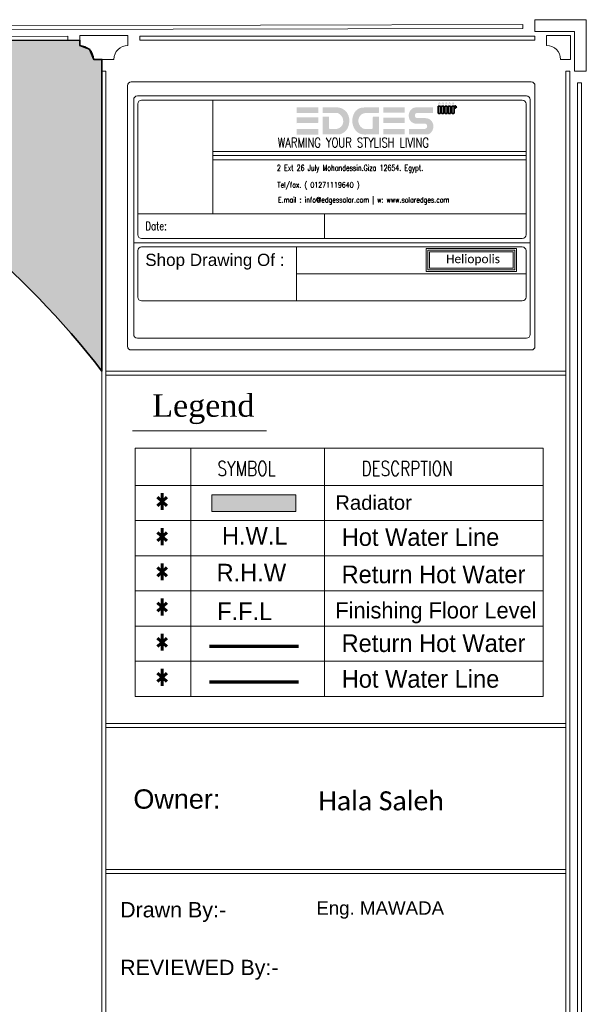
# Model space of a CAD drawing. Header units: metres. Extents: x -710577 to 709766, y -710660 to 709683.
# Tile 22 of 70: x -504.38 to -497.08, y -466.32 to -453.63. Entities that reach past the tile are written whole.
import ezdxf
from ezdxf.enums import TextEntityAlignment as Align

# ---------------------------------------------------------------- set-up
doc = ezdxf.new("R2010")
doc.units = ezdxf.units.M
doc.header["$LTSCALE"] = 50
doc.header["$MEASUREMENT"] = 0
doc.layers.add('500 LEGEND$0$A-TXT-35', color=3, linetype='Continuous', lineweight=35)
doc.layers.add('Samrt Heat', color=1, linetype='Continuous')
doc.layers.add('smart heat', color=7, linetype='Continuous')
doc.styles.add('ARABY', font='xarb.shx')
doc.styles.add('Century Gothic', font='GOTHIC.TTF')
doc.styles.add('HPB06', font='romans.shx', dxfattribs={"width": 0.7})
doc.styles.add('SIMPLEX', font='SIMPLEX.SHX', dxfattribs={"width": 0.8, "height": 250})
doc.styles.get("Standard").update_dxf_attribs({"font": 'arial.ttf'})
doc.styles.add('TIMES', font='times.ttf')
doc.styles.add('TITLE-1', font='ROMANC.SHX', dxfattribs={"width": 0.75})

msp = doc.modelspace()

# ---------------------------------------------------------------- hatches: boundary and pattern name
at = {"lineweight": 0, "ltscale": 1000}
h = msp.add_hatch(color=256, dxfattribs=at)
h.dxf.hatch_style = 1
h.set_gradient(color1=(255, 0, 0), one_color=1, tint=1, name='CYLINDER')
h.paths.add_polyline_path([(-501.9073814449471, -459.9672499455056), (-500.8234162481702, -459.9672499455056), (-500.8234162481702, -459.7504569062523), (-501.9073814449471, -459.7504569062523)])
at = {"layer": '500 LEGEND$0$A-TXT-35'}
h = msp.add_hatch(color=1, dxfattribs=at)
h.dxf.hatch_style = 1
edge = h.paths.add_edge_path()
edge.add_line((-503.323588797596, -454.1382918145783), (-503.4282368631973, -454.1382918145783))
edge.add_line((-503.4282368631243, -454.1382918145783), (-503.4843704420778, -454.0075043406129))
edge.add_line((-503.4843704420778, -454.0075043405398), (-503.6086666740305, -453.957862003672))
edge.add_line((-503.6086666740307, -453.9578620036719), (-503.6086666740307, -453.8892968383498))
edge.add_line((-503.6086666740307, -453.8892968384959), (-511.8341937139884, -453.9124420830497))
edge.add_arc((-511.9434154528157, -464.7873742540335), 10.87548063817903, 37.5715314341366, 89.4245725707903, ccw=False)
edge.add_line((-503.323588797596, -458.1560344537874), (-503.323588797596, -454.1382918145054))
h = msp.add_hatch(color=1, dxfattribs=at)
h.dxf.hatch_style = 1
edge = h.paths.add_edge_path()
edge.add_spline(control_points=[(-500.1433909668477, -454.9843562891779), (-500.1108812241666, -454.8661503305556), (-500.1819120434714, -454.7503789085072), (-500.3127152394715, -454.7552195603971)], knot_values=[14, 14, 14, 14, 15, 15, 15, 15], degree=3, periodic=0)
edge.add_spline(control_points=[(-500.3127152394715, -454.7552195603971), (-500.3624546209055, -454.7570602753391), (-500.4123193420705, -454.7554867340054), (-500.4621268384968, -454.755550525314)], knot_values=[13, 13, 13, 13, 14, 14, 14, 14], degree=3, periodic=0)
edge.add_spline(control_points=[(-500.4621268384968, -454.755550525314), (-500.4681961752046, -454.755558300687), (-500.4742648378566, -454.7560727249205), (-500.4809861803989, -454.7563824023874)], knot_values=[12, 12, 12, 12, 13, 13, 13, 13], degree=3, periodic=0)
edge.add_spline(control_points=[(-500.4809861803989, -454.7563824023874), (-500.4809861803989, -454.7805503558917), (-500.4809861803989, -454.8033081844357), (-500.4809861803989, -454.8273211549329)], knot_values=[11, 11, 11, 11, 12, 12, 12, 12], degree=3, periodic=0)
edge.add_spline(control_points=[(-500.4809861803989, -454.8273211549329), (-500.4734133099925, -454.8273211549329), (-500.4672362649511, -454.8273208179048), (-500.4610591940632, -454.8273212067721)], knot_values=[10, 10, 10, 10, 11, 11, 11, 11], degree=3, periodic=0)
edge.add_spline(control_points=[(-500.4610591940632, -454.8273212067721), (-500.4084216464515, -454.8273245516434), (-500.3557812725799, -454.8270533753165), (-500.3031491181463, -454.8275881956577)], knot_values=[9, 9, 9, 9, 10, 10, 10, 10], degree=3, periodic=0)
edge.add_spline(control_points=[(-500.3031491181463, -454.8275881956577), (-500.2938286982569, -454.8276829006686), (-500.2829933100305, -454.8286946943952), (-500.2755006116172, -454.8334487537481)], knot_values=[8, 8, 8, 8, 9, 9, 9, 9], degree=3, periodic=0)
edge.add_spline(control_points=[(-500.2755006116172, -454.8334487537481), (-500.2369762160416, -454.8578923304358), (-500.2119289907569, -454.8912529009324), (-500.2141308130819, -454.939346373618)], knot_values=[7, 7, 7, 7, 8, 8, 8, 8], degree=3, periodic=0)
edge.add_spline(control_points=[(-500.2141308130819, -454.939346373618), (-500.2166023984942, -454.9933335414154), (-500.260063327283, -455.0345292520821), (-500.313435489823, -455.034549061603)], knot_values=[6, 6, 6, 6, 7, 7, 7, 7], degree=3, periodic=0)
edge.add_spline(control_points=[(-500.313435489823, -455.034549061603), (-500.3355093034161, -455.0345572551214), (-500.3576223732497, -455.0337497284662), (-500.3796430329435, -455.034831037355)], knot_values=[5, 5, 5, 5, 6, 6, 6, 6], degree=3, periodic=0)
edge.add_spline(control_points=[(-500.3796430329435, -455.034831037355), (-500.3941105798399, -455.0355414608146), (-500.3994888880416, -455.0317495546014), (-500.3990623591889, -455.0161589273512)], knot_values=[4, 4, 4, 4, 5, 5, 5, 5], degree=3, periodic=0)
edge.add_spline(control_points=[(-500.3990623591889, -455.0161589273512), (-500.3979483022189, -454.9754378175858), (-500.39869129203, -454.9346659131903), (-500.3986937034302, -454.893914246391)], knot_values=[3, 3, 3, 3, 4, 4, 4, 4], degree=3, periodic=0)
edge.add_spline(control_points=[(-500.3986937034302, -454.893914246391), (-500.3986940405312, -454.8879366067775), (-500.3986937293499, -454.8819589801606), (-500.3986937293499, -454.8756866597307)], knot_values=[2, 2, 2, 2, 3, 3, 3, 3], degree=3, periodic=0)
edge.add_spline(control_points=[(-500.3986937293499, -454.8756866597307), (-500.4276571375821, -454.8756866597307), (-500.4539933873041, -454.8756866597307), (-500.4813488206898, -454.8756866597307)], knot_values=[1, 1, 1, 1, 2, 2, 2, 2], degree=3, periodic=0)
edge.add_spline(control_points=[(-500.4813488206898, -454.8756866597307), (-500.4813488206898, -454.9523520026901), (-500.4813488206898, -455.0278800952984), (-500.4813488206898, -455.105209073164)], knot_values=[0, 0, 0, 0, 1, 1, 1, 1], degree=3, periodic=0)
edge.add_spline(control_points=[(-500.4813488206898, -455.105209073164), (-500.4093531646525, -455.105209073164), (-500.3392129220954, -455.105233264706), (-500.2690729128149, -455.105134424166)], knot_values=[17, 17, 17, 17, 18, 18, 18, 18], degree=3, periodic=0)
edge.add_spline(control_points=[(-500.2690729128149, -455.105134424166), (-500.2657311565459, -455.1051297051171), (-500.2623422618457, -455.1042331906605), (-500.2590572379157, -455.103420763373)], knot_values=[16, 16, 16, 16, 17, 17, 17, 17], degree=3, periodic=0)
edge.add_spline(control_points=[(-500.2590572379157, -455.103420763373), (-500.1957820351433, -455.0877717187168), (-500.1598859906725, -455.0443325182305), (-500.1433909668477, -454.9843562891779)], knot_values=[15, 15, 15, 15, 16, 16, 16, 16], degree=3, periodic=0)
edge = h.paths.add_edge_path()
edge.add_spline(control_points=[(-500.5360371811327, -455.1059769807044), (-500.5360371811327, -455.0813929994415), (-500.5360371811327, -455.0590988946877), (-500.5360371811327, -455.0368192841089)], knot_values=[2, 2, 2, 2, 3, 3, 3, 3], degree=3, periodic=0)
edge.add_spline(control_points=[(-500.5360371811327, -455.0368192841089), (-500.5384207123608, -455.0359609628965), (-500.5399556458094, -455.0349264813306), (-500.5414924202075, -455.0349237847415)], knot_values=[1, 1, 1, 1, 2, 2, 2, 2], degree=3, periodic=0)
edge.add_spline(control_points=[(-500.5414924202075, -455.0349237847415), (-500.631962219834, -455.0347643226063), (-500.7224321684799, -455.034690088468), (-500.8129021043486, -455.0346076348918)], knot_values=[0, 0, 0, 0, 1, 1, 1, 1], degree=3, periodic=0)
edge.add_spline(control_points=[(-500.8129021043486, -455.0346076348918), (-500.8129021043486, -455.0583974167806), (-500.8129021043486, -455.0821871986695), (-500.8129021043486, -455.1059769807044)], knot_values=[4, 4, 4, 4, 5, 5, 5, 5], degree=3, periodic=0)
edge.add_spline(control_points=[(-500.8129021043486, -455.1059769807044), (-500.7209210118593, -455.1059769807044), (-500.6289399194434, -455.1059769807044), (-500.5360371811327, -455.1059769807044)], knot_values=[3, 3, 3, 3, 4, 4, 4, 4], degree=3, periodic=0)
edge = h.paths.add_edge_path()
edge.add_spline(control_points=[(-500.5350967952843, -454.9481508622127), (-500.5352649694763, -454.9279696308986), (-500.5351408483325, -454.907785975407), (-500.5351408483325, -454.8850718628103)], knot_values=[1, 1, 1, 1, 2, 2, 2, 2], degree=3, periodic=0)
edge.add_spline(control_points=[(-500.5351408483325, -454.8850718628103), (-500.629015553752, -454.8850718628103), (-500.7209588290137, -454.8850718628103), (-500.8129021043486, -454.8850718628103)], knot_values=[0, 0, 0, 0, 1, 1, 1, 1], degree=3, periodic=0)
edge.add_spline(control_points=[(-500.8129021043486, -454.8850718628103), (-500.8129021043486, -454.9099944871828), (-500.8129021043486, -454.9349171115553), (-500.8129021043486, -454.959839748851)], knot_values=[5, 5, 5, 5, 6, 6, 6, 6], degree=3, periodic=0)
edge.add_spline(control_points=[(-500.8129021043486, -454.959839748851), (-500.8061850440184, -454.9593499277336), (-500.7994685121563, -454.9584424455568), (-500.7927508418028, -454.95843394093)], knot_values=[4, 4, 4, 4, 5, 5, 5, 5], degree=3, periodic=0)
edge.add_spline(control_points=[(-500.7927508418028, -454.95843394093), (-500.7124931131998, -454.9583322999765), (-500.6322350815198, -454.9584258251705), (-500.5519775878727, -454.9582558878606)], knot_values=[3, 3, 3, 3, 4, 4, 4, 4], degree=3, periodic=0)
edge.add_spline(control_points=[(-500.5519775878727, -454.9582558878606), (-500.5447899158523, -454.9582406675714), (-500.5349865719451, -454.9613773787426), (-500.5350967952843, -454.9481508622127)], knot_values=[2, 2, 2, 2, 3, 3, 3, 3], degree=3, periodic=0)
edge = h.paths.add_edge_path()
edge.add_spline(control_points=[(-500.5360128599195, -454.8272966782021), (-500.5360128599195, -454.8026648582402), (-500.5360128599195, -454.7803407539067), (-500.5360128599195, -454.7559273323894)], knot_values=[1, 1, 1, 1, 2, 2, 2, 2], degree=3, periodic=0)
edge.add_spline(control_points=[(-500.5360128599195, -454.7559273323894), (-500.6289155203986, -454.7559273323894), (-500.720908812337, -454.7559273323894), (-500.8129021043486, -454.7559273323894)], knot_values=[0, 0, 0, 0, 1, 1, 1, 1], degree=3, periodic=0)
edge.add_spline(control_points=[(-500.8129021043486, -454.7559273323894), (-500.8129021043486, -454.7797171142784), (-500.8129021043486, -454.8035068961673), (-500.8129021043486, -454.8272966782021)], knot_values=[3, 3, 3, 3, 4, 4, 4, 4], degree=3, periodic=0)
edge.add_spline(control_points=[(-500.8129021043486, -454.8272966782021), (-500.7208944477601, -454.8272966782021), (-500.628886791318, -454.8272966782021), (-500.5360128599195, -454.8272966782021)], knot_values=[2, 2, 2, 2, 3, 3, 3, 3], degree=3, periodic=0)
edge = h.paths.add_edge_path()
edge.add_spline(control_points=[(-499.9649536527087, -455.0256525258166), (-500.003296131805, -455.0046340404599), (-500.0264811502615, -454.9542122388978), (-500.0182410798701, -454.9114671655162)], knot_values=[11, 11, 11, 11, 12, 12, 12, 12], degree=3, periodic=0)
edge.add_spline(control_points=[(-500.0182410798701, -454.9114671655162), (-500.008292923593, -454.8598610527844), (-499.9692737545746, -454.827333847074), (-499.9172814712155, -454.827324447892)], knot_values=[10, 10, 10, 10, 11, 11, 11, 11], degree=3, periodic=0)
edge.add_spline(control_points=[(-499.9172814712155, -454.827324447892), (-499.8680083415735, -454.8273155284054), (-499.8187351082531, -454.8273598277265), (-499.769462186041, -454.8272742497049)], knot_values=[9, 9, 9, 9, 10, 10, 10, 10], degree=3, periodic=0)
edge.add_spline(control_points=[(-499.769462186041, -454.8272742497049), (-499.7635279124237, -454.8272639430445), (-499.7575947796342, -454.8265886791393), (-499.7517501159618, -454.8262271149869)], knot_values=[8, 8, 8, 8, 9, 9, 9, 9], degree=3, periodic=0)
edge.add_spline(control_points=[(-499.7517501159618, -454.8262271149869), (-499.7517501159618, -454.8018389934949), (-499.7517501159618, -454.7794810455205), (-499.7517501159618, -454.7576324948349)], knot_values=[7, 7, 7, 7, 8, 8, 8, 8], degree=3, periodic=0)
edge.add_spline(control_points=[(-499.7517501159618, -454.7576324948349), (-499.8231704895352, -454.7576324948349), (-499.8935475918, -454.7538965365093), (-499.9633194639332, -454.7587899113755)], knot_values=[6, 6, 6, 6, 7, 7, 7, 7], degree=3, periodic=0)
edge.add_spline(control_points=[(-499.9633194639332, -454.7587899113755), (-500.021314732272, -454.762857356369), (-500.0626512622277, -454.7980696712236), (-500.0838083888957, -454.8529517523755)], knot_values=[5, 5, 5, 5, 6, 6, 6, 6], degree=3, periodic=0)
edge.add_spline(control_points=[(-500.0838083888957, -454.8529517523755), (-500.1028277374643, -454.9022881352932), (-500.1031035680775, -454.9526478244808), (-500.0843132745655, -455.0023975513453)], knot_values=[4, 4, 4, 4, 5, 5, 5, 5], degree=3, periodic=0)
edge.add_spline(control_points=[(-500.0843132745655, -455.0023975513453), (-500.0638062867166, -455.0566924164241), (-500.0131896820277, -455.1099518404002), (-499.9348412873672, -455.106240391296)], knot_values=[3, 3, 3, 3, 4, 4, 4, 4], degree=3, periodic=0)
edge.add_spline(control_points=[(-499.9348412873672, -455.106240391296), (-499.8800275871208, -455.1036438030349), (-499.824991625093, -455.1057644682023), (-499.7700549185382, -455.1056989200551)], knot_values=[2, 2, 2, 2, 3, 3, 3, 3], degree=3, periodic=0)
edge.add_spline(control_points=[(-499.7700549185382, -455.1056989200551), (-499.7640495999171, -455.1056917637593), (-499.7580450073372, -455.1051596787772), (-499.7516193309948, -455.1048508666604)], knot_values=[1, 1, 1, 1, 2, 2, 2, 2], degree=3, periodic=0)
edge.add_spline(control_points=[(-499.7516193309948, -455.1048508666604), (-499.7516193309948, -455.0276555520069), (-499.7516193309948, -454.9520705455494), (-499.7516193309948, -454.8745511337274)], knot_values=[0, 0, 0, 0, 1, 1, 1, 1], degree=3, periodic=0)
edge.add_spline(control_points=[(-499.7516193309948, -454.8745511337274), (-499.7735874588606, -454.8745511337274), (-499.7944860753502, -454.8755655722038), (-499.815232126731, -454.8742231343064)], knot_values=[17, 17, 17, 17, 18, 18, 18, 18], degree=3, periodic=0)
edge.add_spline(control_points=[(-499.815232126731, -454.8742231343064), (-499.8312005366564, -454.8731898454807), (-499.8353426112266, -454.878971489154), (-499.8349971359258, -454.8942702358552)], knot_values=[16, 16, 16, 16, 17, 17, 17, 17], degree=3, periodic=0)
edge.add_spline(control_points=[(-499.8349971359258, -454.8942702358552), (-499.8340638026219, -454.9355931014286), (-499.8346589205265, -454.9769512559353), (-499.8347241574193, -455.0182952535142)], knot_values=[15, 15, 15, 15, 16, 16, 16, 16], degree=3, periodic=0)
edge.add_spline(control_points=[(-499.8347241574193, -455.0182952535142), (-499.8347367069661, -455.0261876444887), (-499.8335174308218, -455.0347115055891), (-499.8460160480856, -455.0345713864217)], knot_values=[14, 14, 14, 14, 15, 15, 15, 15], degree=3, periodic=0)
edge.add_spline(control_points=[(-499.8460160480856, -455.0345713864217), (-499.8771600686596, -455.0342220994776), (-499.9083291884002, -455.0349345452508), (-499.9394436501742, -455.0338928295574)], knot_values=[13, 13, 13, 13, 14, 14, 14, 14], degree=3, periodic=0)
edge.add_spline(control_points=[(-499.9394436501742, -455.0338928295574), (-499.9480650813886, -455.0336041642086), (-499.9572068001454, -455.0298991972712), (-499.9649536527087, -455.0256525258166)], knot_values=[12, 12, 12, 12, 13, 13, 13, 13], degree=3, periodic=0)
edge = h.paths.add_edge_path()
edge.add_spline(control_points=[(-499.4210578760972, -455.1042454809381), (-499.4210578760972, -455.0808703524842), (-499.4210578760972, -455.0589989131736), (-499.4210578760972, -455.0361252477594)], knot_values=[0, 0, 0, 0, 1, 1, 1, 1], degree=3, periodic=0)
edge.add_spline(control_points=[(-499.4210578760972, -455.0361252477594), (-499.5140875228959, -455.0361252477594), (-499.6052379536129, -455.0361252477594), (-499.6961206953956, -455.0361252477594)], knot_values=[3, 3, 3, 3, 4, 4, 4, 4], degree=3, periodic=0)
edge.add_spline(control_points=[(-499.6961206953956, -455.0361252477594), (-499.6961206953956, -455.0600087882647), (-499.6961206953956, -455.082291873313), (-499.6961206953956, -455.1042454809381)], knot_values=[2, 2, 2, 2, 3, 3, 3, 3], degree=3, periodic=0)
edge.add_spline(control_points=[(-499.6961206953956, -455.1042454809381), (-499.6035742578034, -455.1042454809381), (-499.51240661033, -455.1042454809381), (-499.4210578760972, -455.1042454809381)], knot_values=[1, 1, 1, 1, 2, 2, 2, 2], degree=3, periodic=0)
edge = h.paths.add_edge_path()
edge.add_spline(control_points=[(-499.4214145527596, -454.9570660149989), (-499.4214145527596, -454.9330102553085), (-499.4214145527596, -454.9101400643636), (-499.4214145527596, -454.8869557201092)], knot_values=[2, 2, 2, 2, 3, 3, 3, 3], degree=3, periodic=0)
edge.add_spline(control_points=[(-499.4214145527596, -454.8869557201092), (-499.5137552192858, -454.8869557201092), (-499.6050050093, -454.8869557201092), (-499.6966301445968, -454.8869557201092)], knot_values=[1, 1, 1, 1, 2, 2, 2, 2], degree=3, periodic=0)
edge.add_spline(control_points=[(-499.6966301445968, -454.8869557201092), (-499.6966301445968, -454.9108915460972), (-499.6966301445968, -454.9333288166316), (-499.6966301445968, -454.9570660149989)], knot_values=[0, 0, 0, 0, 1, 1, 1, 1], degree=3, periodic=0)
edge.add_spline(control_points=[(-499.6966301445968, -454.9570660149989), (-499.6044721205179, -454.9570660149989), (-499.5131742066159, -454.9570660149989), (-499.4214145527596, -454.9570660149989)], knot_values=[3, 3, 3, 3, 4, 4, 4, 4], degree=3, periodic=0)
edge = h.paths.add_edge_path()
edge.add_spline(control_points=[(-499.4212073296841, -454.7567975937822), (-499.5132737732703, -454.7567975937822), (-499.6044635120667, -454.7567975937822), (-499.6965444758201, -454.7567975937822)], knot_values=[3, 3, 3, 3, 4, 4, 4, 4], degree=3, periodic=0)
edge.add_spline(control_points=[(-499.6965444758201, -454.7567975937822), (-499.6965444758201, -454.7804027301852), (-499.6965444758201, -454.8027216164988), (-499.6965444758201, -454.8261418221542)], knot_values=[2, 2, 2, 2, 3, 3, 3, 3], degree=3, periodic=0)
edge.add_spline(control_points=[(-499.6965444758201, -454.8261418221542), (-499.6043813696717, -454.8261418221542), (-499.5131696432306, -454.8261418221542), (-499.4212073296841, -454.8261418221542)], knot_values=[1, 1, 1, 1, 2, 2, 2, 2], degree=3, periodic=0)
edge.add_spline(control_points=[(-499.4212073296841, -454.8261418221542), (-499.4212073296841, -454.8026181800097), (-499.4212073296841, -454.780280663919), (-499.4212073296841, -454.7567975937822)], knot_values=[0, 0, 0, 0, 1, 1, 1, 1], degree=3, periodic=0)
edge = h.paths.add_edge_path()
edge.add_spline(control_points=[(-499.0565079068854, -454.9713400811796), (-499.0684708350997, -454.9246061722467), (-499.1060836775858, -454.8954434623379), (-499.1559529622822, -454.8948584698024)], knot_values=[16, 16, 16, 16, 17, 17, 17, 17], degree=3, periodic=0)
edge.add_spline(control_points=[(-499.1559529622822, -454.8948584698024), (-499.189366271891, -454.8944665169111), (-499.2227877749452, -454.8948192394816), (-499.256205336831, -454.8947293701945)], knot_values=[15, 15, 15, 15, 16, 16, 16, 16], degree=3, periodic=0)
edge.add_spline(control_points=[(-499.256205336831, -454.8947293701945), (-499.2794327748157, -454.8946669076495), (-499.2912551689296, -454.8831115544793), (-499.2910216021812, -454.8609646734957)], knot_values=[14, 14, 14, 14, 15, 15, 15, 15], degree=3, periodic=0)
edge.add_spline(control_points=[(-499.2910216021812, -454.8609646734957), (-499.2907741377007, -454.8374930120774), (-499.2805330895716, -454.8273661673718), (-499.2566675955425, -454.8273422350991)], knot_values=[13, 13, 13, 13, 14, 14, 14, 14], degree=3, periodic=0)
edge.add_spline(control_points=[(-499.2566675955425, -454.8273422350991), (-499.1971953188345, -454.8272825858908), (-499.137722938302, -454.8273210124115), (-499.078250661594, -454.8273200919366)], knot_values=[12, 12, 12, 12, 13, 13, 13, 13], degree=3, periodic=0)
edge.add_spline(control_points=[(-499.078250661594, -454.8273200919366), (-499.0716633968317, -454.8273199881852), (-499.065076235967, -454.8273200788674), (-499.0576556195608, -454.8273200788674)], knot_values=[11, 11, 11, 11, 12, 12, 12, 12], degree=3, periodic=0)
edge.add_spline(control_points=[(-499.0576556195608, -454.8273200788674), (-499.0576556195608, -454.8025864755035), (-499.0576556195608, -454.7802511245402), (-499.0576556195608, -454.7584476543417)], knot_values=[10, 10, 10, 10, 11, 11, 11, 11], degree=3, periodic=0)
edge.add_spline(control_points=[(-499.0576556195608, -454.7584476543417), (-499.059628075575, -454.7573522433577), (-499.0605861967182, -454.7563543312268), (-499.0615443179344, -454.7563543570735)], knot_values=[9, 9, 9, 9, 10, 10, 10, 10], degree=3, periodic=0)
edge.add_spline(control_points=[(-499.0615443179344, -454.7563543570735), (-499.1351419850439, -454.7563562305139), (-499.2088601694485, -454.7538892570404), (-499.2822966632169, -454.7573673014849)], knot_values=[8, 8, 8, 8, 9, 9, 9, 9], degree=3, periodic=0)
edge.add_spline(control_points=[(-499.2822966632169, -454.7573673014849), (-499.3350988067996, -454.7598680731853), (-499.3738605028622, -454.8126076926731), (-499.3706006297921, -454.8680530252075)], knot_values=[7, 7, 7, 7, 8, 8, 8, 8], degree=3, periodic=0)
edge.add_spline(control_points=[(-499.3706006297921, -454.8680530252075), (-499.3671290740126, -454.9271003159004), (-499.3275942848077, -454.9661716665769), (-499.2708035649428, -454.9664494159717)], knot_values=[6, 6, 6, 6, 7, 7, 7, 7], degree=3, periodic=0)
edge.add_spline(control_points=[(-499.2708035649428, -454.9664494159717), (-499.2362537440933, -454.9666183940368), (-499.2017008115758, -454.9667033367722), (-499.1671528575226, -454.966405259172)], knot_values=[5, 5, 5, 5, 6, 6, 6, 6], degree=3, periodic=0)
edge.add_spline(control_points=[(-499.1671528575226, -454.966405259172), (-499.1533960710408, -454.9662865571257), (-499.1429540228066, -454.9707723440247), (-499.136669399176, -454.9835568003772)], knot_values=[4, 4, 4, 4, 5, 5, 5, 5], degree=3, periodic=0)
edge.add_spline(control_points=[(-499.136669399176, -454.9835568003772), (-499.1244896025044, -455.0083337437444), (-499.1402895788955, -455.0343161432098), (-499.1682756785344, -455.0344510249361)], knot_values=[3, 3, 3, 3, 4, 4, 4, 4], degree=3, periodic=0)
edge.add_spline(control_points=[(-499.1682756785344, -455.0344510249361), (-499.2271802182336, -455.0347348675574), (-499.2860871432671, -455.034546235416), (-499.344993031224, -455.0345513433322)], knot_values=[2, 2, 2, 2, 3, 3, 3, 3], degree=3, periodic=0)
edge.add_spline(control_points=[(-499.344993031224, -455.0345513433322), (-499.3515935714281, -455.0345519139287), (-499.3581940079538, -455.0345513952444), (-499.3657815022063, -455.0345513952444)], knot_values=[1, 1, 1, 1, 2, 2, 2, 2], degree=3, periodic=0)
edge.add_spline(control_points=[(-499.3657815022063, -455.0345513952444), (-499.3657815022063, -455.0591525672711), (-499.3657815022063, -455.0815281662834), (-499.3657815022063, -455.1042285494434)], knot_values=[0, 0, 0, 0, 1, 1, 1, 1], degree=3, periodic=0)
edge.add_spline(control_points=[(-499.3657815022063, -455.1042285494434), (-499.3626074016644, -455.1048363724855), (-499.3604655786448, -455.1056033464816), (-499.3583231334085, -455.1056052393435)], knot_values=[20, 20, 20, 20, 21, 21, 21, 21], degree=3, periodic=0)
edge.add_spline(control_points=[(-499.3583231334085, -455.1056052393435), (-499.2829919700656, -455.1056717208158), (-499.2076585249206, -455.10594143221), (-499.132332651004, -455.1053142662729)], knot_values=[19, 19, 19, 19, 20, 20, 20, 20], degree=3, periodic=0)
edge.add_spline(control_points=[(-499.132332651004, -455.1053142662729), (-499.123175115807, -455.1052380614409), (-499.113191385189, -455.1018382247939), (-499.1050696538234, -455.0973201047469)], knot_values=[18, 18, 18, 18, 19, 19, 19, 19], degree=3, periodic=0)
edge.add_spline(control_points=[(-499.1050696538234, -455.0973201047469), (-499.0655558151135, -455.0753385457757), (-499.0442850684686, -455.0190890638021), (-499.0565079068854, -454.9713400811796)], knot_values=[17, 17, 17, 17, 18, 18, 18, 18], degree=3, periodic=0)
h = msp.add_hatch(color=1, dxfattribs=at)
h.dxf.hatch_style = 1
h.paths.add_polyline_path([(-498.9614756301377, -454.7447077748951, 0.2419590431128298), (-498.9651199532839, -454.7386047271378, 0.007460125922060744), (-498.9885555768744, -454.7385788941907, 0.2942628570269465), (-498.9925045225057, -454.7454035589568), (-498.9925045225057, -454.8288426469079, 0.2684627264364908), (-498.9885555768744, -454.8349715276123, 0.007460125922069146), (-498.9651199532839, -454.8349456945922, 0.2419590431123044), (-498.9614756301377, -454.8288426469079)])
h.paths.add_polyline_path([(-498.9173885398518, -454.7447077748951, 0.2419590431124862), (-498.9210328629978, -454.7386047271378, 0.007460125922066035), (-498.9444684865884, -454.7385788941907, 0.2942628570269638), (-498.9484174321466, -454.7454035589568), (-498.9484174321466, -454.8288426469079, 0.2684627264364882), (-498.9444684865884, -454.8349715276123, 0.007460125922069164), (-498.9210328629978, -454.8349456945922, 0.2419590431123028), (-498.9173885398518, -454.8288426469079)])
h.paths.add_polyline_path([(-498.8736060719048, -454.7447077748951, 0.241959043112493), (-498.8772503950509, -454.7386047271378, 0.007460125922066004), (-498.9006860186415, -454.7385788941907, 0.2942628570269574), (-498.9046349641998, -454.7454035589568), (-498.9046349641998, -454.8288426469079, 0.2684627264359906), (-498.9006860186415, -454.8349715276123, 0.007460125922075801), (-498.8772503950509, -454.8349456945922, 0.2419590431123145), (-498.8736060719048, -454.8288426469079)])
h.paths.add_polyline_path([(-498.8306759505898, -454.7447077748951, 0.241959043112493), (-498.8343202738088, -454.7386047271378, 0.007460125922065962), (-498.8577558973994, -454.7385788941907, 0.2942628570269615), (-498.8617048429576, -454.7454035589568), (-498.8617048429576, -454.8288426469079, 0.2684627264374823), (-498.8577558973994, -454.8349715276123, 0.007460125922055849), (-498.8343202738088, -454.8349456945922, 0.2419590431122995), (-498.8306759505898, -454.8288426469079)])
h.paths.add_polyline_path([(-498.7852122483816, -454.7447077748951, 0.2419590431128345), (-498.7888565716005, -454.7386047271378, 0.007460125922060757), (-498.8122921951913, -454.7385788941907, 0.2942628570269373), (-498.8162411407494, -454.7454035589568), (-498.8162411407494, -454.8288426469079, 0.2684627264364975), (-498.8122921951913, -454.8349715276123, 0.00746012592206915), (-498.7888565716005, -454.8349456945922, 0.2419590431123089), (-498.7852122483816, -454.8288426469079)])
h.paths.add_polyline_path([(-498.7749528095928, -454.7381655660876), (-498.7749528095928, -454.7645313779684, 1.381613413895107)])
h.paths.add_polyline_path([(-498.7930479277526, -454.6958575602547, -0.1021289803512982), (-498.7947793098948, -454.6847563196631, -0.2592534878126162), (-498.8002420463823, -454.6911947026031, 0.4086357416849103), (-498.8075300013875, -454.6989930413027, 0.001163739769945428), (-498.8073501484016, -454.7057516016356, -0.3009393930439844), (-498.8096100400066, -454.7093908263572, -0.840465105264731), (-498.8128620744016, -454.7046717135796, 0.1776207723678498), (-498.816546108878, -454.7107761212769, 0.5525941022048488), (-498.8052927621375, -454.719374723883, -0.3086775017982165), (-498.8053639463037, -454.7114090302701, 0.05848624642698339), (-498.8016026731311, -454.704059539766, -0.2927815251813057), (-498.7980056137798, -454.7110667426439, -0.1382330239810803), (-498.7944163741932, -454.7194430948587, 0.8297623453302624), (-498.7910471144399, -454.7216864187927, 0.3341058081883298), (-498.7850092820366, -454.7098719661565, 0.09025619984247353)])
h.paths.add_polyline_path([(-498.8385116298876, -454.6958575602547, -0.1021289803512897), (-498.8402430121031, -454.6847563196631, -0.2592534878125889), (-498.8457057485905, -454.6911947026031, 0.4086357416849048), (-498.8529937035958, -454.6989930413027, 0.001163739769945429), (-498.8528138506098, -454.7057516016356, -0.3009393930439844), (-498.8550737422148, -454.7093908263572, -0.8404651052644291), (-498.8583257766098, -454.7046717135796, 0.177620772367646), (-498.8620098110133, -454.7107761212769, 0.5525941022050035), (-498.8507564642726, -454.719374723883, -0.3086775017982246), (-498.8508276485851, -454.7114090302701, 0.05848624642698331), (-498.8470663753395, -454.704059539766, -0.2927815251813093), (-498.843469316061, -454.7110667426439, -0.138233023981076), (-498.8398800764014, -454.7194430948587, 0.8297623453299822), (-498.8365108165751, -454.7216864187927, 0.3341058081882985), (-498.8304729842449, -454.7098719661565, 0.09025619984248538)])
h.paths.add_polyline_path([(-498.8814417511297, -454.6958575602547, -0.1021289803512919), (-498.8831731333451, -454.6847563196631, -0.2592534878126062), (-498.8886358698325, -454.6911947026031, 0.4086357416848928), (-498.8959238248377, -454.6989930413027, 0.001163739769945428), (-498.8957439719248, -454.7057516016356, -0.3009393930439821), (-498.8980038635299, -454.7093908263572, -0.8404651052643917), (-498.9012558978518, -454.7046717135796, 0.1776207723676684), (-498.9049399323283, -454.7107761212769, 0.5525941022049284), (-498.8936865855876, -454.719374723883, -0.3086775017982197), (-498.8937577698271, -454.7114090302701, 0.05848624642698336), (-498.8899964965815, -454.704059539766, -0.292781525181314), (-498.886399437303, -454.7110667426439, -0.1382330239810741), (-498.8828101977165, -454.7194430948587, 0.8297623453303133), (-498.8794409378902, -454.7216864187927, 0.3341058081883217), (-498.8734031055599, -454.7098719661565, 0.09025619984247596)])
h.paths.add_polyline_path([(-498.9252242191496, -454.6958575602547, -0.1021289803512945), (-498.926955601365, -454.6847563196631, -0.2592534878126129), (-498.9324183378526, -454.6911947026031, 0.4086357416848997), (-498.9397062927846, -454.6989930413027, 0.001163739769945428), (-498.9395264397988, -454.7057516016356, -0.3009393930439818), (-498.9417863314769, -454.7093908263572, -0.8404651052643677), (-498.9450383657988, -454.7046717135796, 0.1776207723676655), (-498.9487224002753, -454.7107761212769, 0.5525941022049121), (-498.9374690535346, -454.719374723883, -0.308677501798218), (-498.937540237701, -454.7114090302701, 0.05848624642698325), (-498.9337789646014, -454.704059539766, -0.2927815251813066), (-498.93018190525, -454.7110667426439, -0.1382330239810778), (-498.9265926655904, -454.7194430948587, 0.8297623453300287), (-498.9232234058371, -454.7216864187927, 0.3341058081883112), (-498.9171855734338, -454.7098719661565, 0.09025619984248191)])
h.paths.add_polyline_path([(-498.9693113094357, -454.6958575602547, -0.1021289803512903), (-498.9710426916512, -454.6847563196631, -0.2592534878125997), (-498.9765054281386, -454.6911947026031, 0.4086357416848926), (-498.9837933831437, -454.6989930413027, 0.001163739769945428), (-498.9836135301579, -454.7057516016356, -0.3009393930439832), (-498.9858734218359, -454.7093908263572, -0.8404651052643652), (-498.9891254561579, -454.7046717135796, 0.1776207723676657), (-498.9928094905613, -454.7107761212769, 0.55259410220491), (-498.9815561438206, -454.719374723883, -0.3086775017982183), (-498.9816273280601, -454.7114090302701, 0.05848624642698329), (-498.9778660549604, -454.704059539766, -0.2927815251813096), (-498.9742689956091, -454.7110667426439, -0.1382330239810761), (-498.9706797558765, -454.7194430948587, 0.8297623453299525), (-498.9673104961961, -454.7216864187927, 0.3341058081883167), (-498.9612726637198, -454.7098719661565, 0.09025619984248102)])

# ---------------------------------------------------------------- linework, layer by layer
at = {"lineweight": 0}
for p, q in [((-502.9942407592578, -454.4763765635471), (-502.9942407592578, -457.8352490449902)), ((-502.9460645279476, -454.4282003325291), (-497.7926057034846, -454.4282003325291)), ((-497.7444294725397, -454.4763765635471), (-497.7444294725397, -457.8352490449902)), ((-497.8538788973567, -454.6084888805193), (-502.8658482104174, -454.6084888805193)), ((-502.9140244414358, -454.6566651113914), (-502.9140244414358, -457.6833045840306)), ((-502.8605468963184, -456.1271544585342), (-502.8605468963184, -454.7101426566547)), ((-502.8123706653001, -454.6619664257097), (-501.884888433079, -454.6619664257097)), ((-501.8941051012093, -454.6619664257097), (-501.8941051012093, -455.3249912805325)), ((-501.8941051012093, -454.6619664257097), (-501.8941051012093, -456.1271544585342)), ((-497.9073564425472, -454.6619664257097), (-501.884888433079, -454.6619664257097)), ((-497.8591802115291, -456.3998434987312), (-497.8591802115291, -454.7101426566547)), ((-497.8057026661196, -457.6833045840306), (-497.8057026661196, -454.6566651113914)), ((-501.8941051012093, -455.3249912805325), (-497.8591802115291, -455.3249912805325)), ((-501.8941051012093, -455.3784688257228), (-497.8591802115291, -455.3784688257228)), ((-501.8941051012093, -455.8597667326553), (-501.8941051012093, -455.4319463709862)), ((-501.8941051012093, -455.4319463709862), (-497.8591802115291, -455.4319463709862)), ((-502.8605468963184, -456.1271544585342), (-502.8605468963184, -456.3998434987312)), ((-497.8591802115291, -456.1271544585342), (-502.8605468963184, -456.1271544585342)), ((-500.4540573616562, -456.4480197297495), (-500.4540573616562, -456.1271544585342)), ((-502.9140244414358, -456.5014972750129), (-497.8057026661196, -456.5014972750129)), ((-502.8123706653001, -456.4480197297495), (-497.9073564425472, -456.4480197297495)), ((-497.9073564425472, -456.5549748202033), (-502.8123706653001, -456.5549748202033)), ((-500.814515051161, -457.2501829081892), (-500.814515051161, -456.5549748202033)), ((-502.8605468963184, -456.6031510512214), (-502.8605468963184, -457.2020066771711)), ((-497.8591802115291, -456.6031510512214), (-497.8591802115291, -457.2020066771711)), ((-500.814515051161, -456.9025788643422), (-497.8591802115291, -456.9025788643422)), ((-502.8123706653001, -457.2501829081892), (-497.9073564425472, -457.2501829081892)), ((-502.8658482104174, -457.7314808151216), (-497.8538788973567, -457.7314808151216)), ((-502.9460645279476, -457.8834252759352), (-497.7926057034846, -457.8834252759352)), ((-497.6404117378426, -459.150076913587), (-502.8939338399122, -459.150076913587)), ((-502.8939338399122, -459.150076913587), (-502.8939338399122, -462.3503341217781)), ((-502.1777681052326, -459.150076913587), (-502.1777681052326, -462.3503341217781)), ((-500.4578028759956, -459.150076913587), (-500.4578028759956, -462.3503341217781)), ((-497.6404117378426, -459.150076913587), (-497.6404117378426, -462.3503341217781)), ((-497.6404117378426, -459.6298529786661), (-502.8939338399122, -459.6298529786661)), ((-500.8234162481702, -459.7504569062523), (-500.8234162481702, -459.9672499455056)), ((-497.6404117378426, -460.0832666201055), (-502.8939338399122, -460.0832667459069)), ((-497.6404117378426, -460.5366800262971), (-502.8939338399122, -460.5366800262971)), ((-497.6404117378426, -460.9900935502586), (-502.8939338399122, -460.9900935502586)), ((-497.6404117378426, -461.443507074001), (-502.8939338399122, -461.443507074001)), ((-497.6404117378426, -461.8969205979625), (-502.8939338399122, -461.8969205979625)), ((-497.6404117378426, -462.3503341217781), (-502.8939338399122, -462.3503341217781))]:
    msp.add_line(p, q, dxfattribs=at)
at = {"lineweight": 0, "extrusion": (0, 0, -1)}
msp.add_line((-501.2028386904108, -458.9254160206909), (-502.9278196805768, -458.9254160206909), dxfattribs=at)
at = {"lineweight": 0, "ltscale": 1000}
for p, q in [((-501.9073814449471, -459.7504569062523), (-500.8234162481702, -459.7504569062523)), ((-501.9073814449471, -459.9672499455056), (-501.9073814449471, -459.7504569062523)), ((-500.8234162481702, -459.9672499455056), (-501.9073814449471, -459.9672499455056))]:
    msp.add_line(p, q, dxfattribs=at)
at = {"lineweight": 0}
for points in [[(-499.1466226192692, -456.8727969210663), (-497.9804709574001, -456.8727969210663), (-497.9804709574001, -456.5760607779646), (-499.1466226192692, -456.5760607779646)], [(-499.1245104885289, -456.8506847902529), (-498.0025830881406, -456.8506847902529), (-498.0025830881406, -456.5981729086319), (-499.1245104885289, -456.5981729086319)], [(-499.1023983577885, -456.8285726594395), (-498.0246952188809, -456.8285726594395), (-498.0246952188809, -456.6202850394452), (-499.1023983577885, -456.6202850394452)]]:
    msp.add_lwpolyline(points, close=True, dxfattribs=at)
for centre, start, end in [((-502.9460645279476, -454.4763765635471), 90, 180), ((-497.7926057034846, -454.4763765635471), 0, 90), ((-502.8658482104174, -454.6566651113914), 90, 180), ((-497.8538788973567, -454.6566651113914), 0, 90), ((-502.8123706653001, -454.7101426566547), 90, 180), ((-497.9073564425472, -454.7101426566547), 0, 90), ((-502.8123706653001, -456.3998434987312), 180, 270), ((-497.9073564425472, -456.3998434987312), 270, 0), ((-502.8123706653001, -456.6031510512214), 90, 180), ((-497.9073564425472, -456.6031510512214), 0, 90), ((-502.8123706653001, -457.2020066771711), 180, 270), ((-497.9073564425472, -457.2020066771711), 270, 0), ((-502.8658482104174, -457.6833045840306), 180, 270), ((-497.8538788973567, -457.6833045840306), 270, 0), ((-502.9460645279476, -457.8352490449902), 180, 270), ((-497.7926057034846, -457.8352490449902), 270, 0)]:
    msp.add_arc(centre, 0.04817623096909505, start, end, dxfattribs=at)
at = {"layer": '500 LEGEND$0$A-TXT-35', "color": 1}
msp.add_lwpolyline([(-503.323588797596, -458.1560344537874), (-503.323588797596, -454.1382918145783), (-503.4282368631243, -454.1382918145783), (-503.4843704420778, -454.0075043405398), (-503.6086666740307, -453.9578620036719), (-503.6086666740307, -453.8892968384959), (-511.8341937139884, -453.9124420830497)], dxfattribs=at)
for points in [[(-498.9925045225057, -454.8288426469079), (-498.9925045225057, -454.7447077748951, -0.2684627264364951), (-498.9885555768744, -454.7385788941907, -0.007460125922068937), (-498.9651199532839, -454.7386047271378, -5.359091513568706)], [(-498.9614756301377, -454.8288426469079), (-498.9614756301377, -454.7447077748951, 0.2419590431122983), (-498.9651199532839, -454.7386047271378, 0.02997578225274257), (-498.9651199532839, -454.7386047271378, 5.359091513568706)], [(-498.9484174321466, -454.8288426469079), (-498.9484174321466, -454.7447077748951, -0.2684627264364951), (-498.9444684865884, -454.7385788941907, -0.007460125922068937), (-498.9210328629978, -454.7386047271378, -5.359091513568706)], [(-498.9173885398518, -454.8288426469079), (-498.9173885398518, -454.7447077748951, 0.2419590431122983), (-498.9210328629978, -454.7386047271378, 0.02997578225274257), (-498.9210328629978, -454.7386047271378, 5.359091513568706)], [(-498.9046349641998, -454.8288426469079), (-498.9046349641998, -454.7447077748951, -0.2684627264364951), (-498.9006860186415, -454.7385788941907, -0.007460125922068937), (-498.8772503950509, -454.7386047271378, -5.359091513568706)], [(-498.8736060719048, -454.8288426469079), (-498.8736060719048, -454.7447077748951, 0.2419590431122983), (-498.8772503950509, -454.7386047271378, 0.02997578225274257), (-498.8772503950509, -454.7386047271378, 5.359091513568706)], [(-498.8617048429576, -454.8288426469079), (-498.8617048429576, -454.7447077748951, -0.2684627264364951), (-498.8577558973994, -454.7385788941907, -0.007460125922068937), (-498.8343202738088, -454.7386047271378, -5.359091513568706)], [(-498.8306759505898, -454.8288426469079), (-498.8306759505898, -454.7447077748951, 0.2419590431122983), (-498.8343202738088, -454.7386047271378, 0.02997578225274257), (-498.8343202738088, -454.7386047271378, 5.359091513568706)], [(-498.8162411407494, -454.8288426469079), (-498.8162411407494, -454.7447077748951, -0.2684627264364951), (-498.8122921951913, -454.7385788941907, -0.007460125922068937), (-498.7888565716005, -454.7386047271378, -5.359091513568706)], [(-498.7852122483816, -454.8288426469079), (-498.7852122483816, -454.7447077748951, 0.2419590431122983), (-498.7888565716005, -454.7386047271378, 0.02997578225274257), (-498.7888565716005, -454.7386047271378, 5.359091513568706)], [(-498.7749528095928, -454.7645313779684), (-498.7749528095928, -454.7381655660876, -1.381613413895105), (-498.7749528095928, -454.7645313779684, -1.533313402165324)], [(-498.9925045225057, -454.8288426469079), (-498.9925045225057, -454.8288426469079, 0.2684627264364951), (-498.9885555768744, -454.8349715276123, 0.007460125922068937), (-498.9651199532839, -454.8349456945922, 5.359091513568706)], [(-498.9614756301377, -454.8288426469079), (-498.9614756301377, -454.8288426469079, -0.2419590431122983), (-498.9651199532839, -454.8349456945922, -0.02997578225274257), (-498.9651199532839, -454.8349456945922, -5.359091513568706)], [(-498.9484174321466, -454.8288426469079), (-498.9484174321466, -454.8288426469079, 0.2684627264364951), (-498.9444684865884, -454.8349715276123, 0.007460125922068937), (-498.9210328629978, -454.8349456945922, 5.359091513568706)], [(-498.9173885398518, -454.8288426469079), (-498.9173885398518, -454.8288426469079, -0.2419590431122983), (-498.9210328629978, -454.8349456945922, -0.02997578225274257), (-498.9210328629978, -454.8349456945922, -5.359091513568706)], [(-498.9046349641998, -454.8288426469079), (-498.9046349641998, -454.8288426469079, 0.2684627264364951), (-498.9006860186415, -454.8349715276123, 0.007460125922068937), (-498.8772503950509, -454.8349456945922, 5.359091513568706)], [(-498.8736060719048, -454.8288426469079), (-498.8736060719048, -454.8288426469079, -0.2419590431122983), (-498.8772503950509, -454.8349456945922, -0.02997578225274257), (-498.8772503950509, -454.8349456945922, -5.359091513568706)], [(-498.8617048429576, -454.8288426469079), (-498.8617048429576, -454.8288426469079, 0.2684627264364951), (-498.8577558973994, -454.8349715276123, 0.007460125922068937), (-498.8343202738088, -454.8349456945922, 5.359091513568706)], [(-498.8306759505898, -454.8288426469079), (-498.8306759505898, -454.8288426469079, -0.2419590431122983), (-498.8343202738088, -454.8349456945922, -0.02997578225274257), (-498.8343202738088, -454.8349456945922, -5.359091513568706)], [(-498.8162411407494, -454.8288426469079), (-498.8162411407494, -454.8288426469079, 0.2684627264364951), (-498.8122921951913, -454.8349715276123, 0.007460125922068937), (-498.7888565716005, -454.8349456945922, 5.359091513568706)], [(-498.7852122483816, -454.8288426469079), (-498.7852122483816, -454.8288426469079, -0.2419590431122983), (-498.7888565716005, -454.8349456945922, -0.02997578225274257), (-498.7888565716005, -454.8349456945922, -5.359091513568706)]]:
    msp.add_lwpolyline(points, format="xyb", dxfattribs=at)
msp.add_arc((-511.948724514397, -464.793822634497), 10.8836206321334, 37.58139551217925, 89.44575001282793, dxfattribs=at)
at = {"layer": 'Samrt Heat', "color": 240, "lineweight": 0, "true_color": 0xed1f24}
for p, q in [((-497.0833732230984, -453.6258687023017), (-497.747359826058, -453.6258687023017)), ((-497.747359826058, -453.6258687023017), (-497.747359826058, -453.7774321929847)), ((-497.0833732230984, -454.2898553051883), (-497.0833732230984, -453.6258687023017)), ((-497.8989233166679, -453.6872121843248), (-533.8288318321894, -453.7738428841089)), ((-497.8989233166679, -453.7377333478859), (-533.8288318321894, -453.8243640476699)), ((-497.8989233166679, -453.6872121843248), (-497.8989233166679, -453.7377333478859)), ((-503.2983282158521, -453.8279533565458), (-502.9879897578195, -453.8279533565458)), ((-502.9879897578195, -453.8279533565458), (-502.9879897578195, -453.9578620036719)), ((-497.747359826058, -453.8387756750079), (-502.8364262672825, -453.8387756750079)), ((-502.8364262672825, -453.8387756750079), (-502.8364262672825, -453.8892968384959)), ((-497.747359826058, -453.8892968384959), (-502.8364262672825, -453.8892968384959)), ((-497.2349367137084, -453.7774321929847), (-497.747359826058, -453.7774321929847)), ((-497.747359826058, -453.8387756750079), (-497.747359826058, -453.8892968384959)), ((-497.595796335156, -453.8279533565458), (-497.595796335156, -453.9578620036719)), ((-497.2854578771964, -453.8279533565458), (-497.595796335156, -453.8279533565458)), ((-497.2854578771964, -454.1382918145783), (-497.2854578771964, -453.8279533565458)), ((-497.2349367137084, -454.2898553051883), (-497.2349367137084, -453.7774321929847)), ((-497.4153665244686, -454.1382918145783), (-497.2854578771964, -454.1382918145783)), ((-503.323588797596, -479.2198201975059), (-503.323588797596, -454.2898553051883)), ((-503.2730676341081, -479.2198201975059), (-503.2730676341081, -454.2898553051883)), ((-497.3468013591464, -479.2198201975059), (-497.3468013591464, -454.2898553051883)), ((-497.2962801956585, -454.2898553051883), (-497.3468013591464, -454.2898553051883)), ((-497.2962801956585, -479.2198201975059), (-497.2962801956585, -454.2898553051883)), ((-497.2349367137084, -454.2898553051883), (-497.0833732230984, -454.2898553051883)), ((-497.1952378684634, -479.0682567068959), (-497.1952378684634, -454.4414187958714)), ((-497.1952378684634, -454.4414187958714), (-497.1447167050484, -454.4414187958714)), ((-497.1447167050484, -479.0682567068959), (-497.1447167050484, -454.4414187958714)), ((-503.2730676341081, -458.1560344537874), (-497.3468013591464, -458.1560344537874)), ((-503.2730676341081, -458.2074224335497), (-497.3468013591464, -458.2074224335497)), ((-503.2730676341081, -462.7007643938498), (-497.3468013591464, -462.7007643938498)), ((-503.2730676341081, -462.7521523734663), (-497.3468013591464, -462.7521523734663)), ((-503.2730676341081, -464.5801732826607), (-497.3468013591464, -464.5801732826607)), ((-503.2730676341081, -464.631561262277), (-497.3468013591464, -464.631561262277))]:
    msp.add_line(p, q, dxfattribs=at)
at = {"layer": 'Samrt Heat', "color": 1, "lineweight": 0}
for p, q in [((-503.6086666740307, -453.8279533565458), (-503.6086666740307, -453.9578620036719)), ((-503.2983282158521, -453.8279533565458), (-503.6086666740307, -453.8279533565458)), ((-503.4282368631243, -454.1382918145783), (-503.2983282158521, -454.1382918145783)), ((-503.1684195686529, -454.1382918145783), (-503.2983282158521, -454.1382918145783)), ((-503.2730676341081, -454.2898553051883), (-503.323588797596, -454.2898553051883))]:
    msp.add_line(p, q, dxfattribs=at)
at = {"layer": 'Samrt Heat', "color": 160, "lineweight": 70, "true_color": 0x2856fb}
msp.add_line((-501.9354546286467, -461.7037826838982), (-500.7892199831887, -461.7037826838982), dxfattribs=at)
at = {"layer": 'Samrt Heat', "color": 1, "lineweight": 70, "true_color": 0xf70000}
msp.add_line((-501.9354546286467, -462.163670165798), (-500.7892199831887, -462.163670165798), dxfattribs=at)
at = {"layer": 'Samrt Heat', "color": 1, "lineweight": 0}
msp.add_arc((-503.6086666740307, -454.1382918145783), 0.1804298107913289, 0, 90, dxfattribs=at)
at = {"layer": 'Samrt Heat', "color": 240, "lineweight": 0, "true_color": 0xed1f24}
for centre, start, end in [((-502.9879897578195, -454.1382918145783), 90, 180), ((-497.595796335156, -454.1382918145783), 0, 90)]:
    msp.add_arc(centre, 0.1804298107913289, start, end, dxfattribs=at)
at = {"layer": 'smart heat', "color": 240, "lineweight": 0, "true_color": 0xed1f24}
for p, q in [((-503.7602301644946, -453.8387756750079), (-533.9803953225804, -453.9254063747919)), ((-503.7602301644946, -453.8892968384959), (-533.9803953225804, -453.9759275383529))]:
    msp.add_line(p, q, dxfattribs=at)
at = {"layer": 'smart heat', "color": 1, "lineweight": 0}
msp.add_line((-503.7602301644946, -453.8387756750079), (-503.7602301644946, -453.8892968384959), dxfattribs=at)

# ---------------------------------------------------------------- texts
at = {"lineweight": 0}
for s, height, style, width, p in [('WARMING YOUR STYLISH LIVING', 0.125137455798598, 'TITLE-1', 0.75, (-501.0574744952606, -455.272381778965)), ('2 Ext 26 July Mohandessin.Giza 12654. Egypt.', 0.07495623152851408, 'TITLE-1', 0.75, (-501.0684417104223, -455.5734634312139)), ('Tel/fax. ( 01271119640 ) ', 0.07084192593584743, 'TITLE-1', 0.75, (-501.0623878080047, -455.7905855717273)), ('E.mail : info@edgessolar.com | w: www.solaredges.com', 0.07084192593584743, 'TITLE-1', 0.75, (-501.0556890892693, -455.9833496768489)), ('Date:', 0.106955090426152, 'SIMPLEX', 0.75, (-502.762400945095, -456.3384396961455)), ('SYMBOL', 0.188922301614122, 'HPB06', 0.7596524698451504, (-501.834404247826, -459.5062691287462)), ('DESCRPTION', 0.188922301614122, 'HPB06', 0.7596524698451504, (-499.9792302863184, -459.5062691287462)), ('*', 0.377844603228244, 'HPB06', 0.7596524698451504, (-502.6447389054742, -460.10687260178)), ('*', 0.377844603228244, 'HPB06', 0.7596524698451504, (-502.6447388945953, -460.5602863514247)), ('*', 0.377844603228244, 'HPB06', 0.7596524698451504, (-502.6447389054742, -461.013699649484)), ('*', 0.377844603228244, 'HPB06', 0.7596524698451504, (-502.6447389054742, -461.4671131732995)), ('*', 0.377844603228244, 'HPB06', 0.7596524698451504, (-502.6447389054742, -461.92052669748)), ('*', 0.377844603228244, 'HPB06', 0.7596524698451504, (-502.6447388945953, -462.3739404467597))]:
    msp.add_text(s, height=height, dxfattribs=dict(at, style=style, width=width)).set_placement(p)
at = {"lineweight": 0, "extrusion": (0, 0, -1), "style": 'TIMES', "text_generation_flag": 2}
msp.add_text('Legend', height=0.290523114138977, dxfattribs=at).set_placement((502.0165996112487, -458.6382948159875), align=Align.MIDDLE)
at = {"lineweight": 0, "ltscale": 0.2, "style": 'Century Gothic'}
for s, height, p in [('H.W.L', 0.2276631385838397, (-501.354557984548, -460.2775342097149)), ('Hot Water Line ', 0.2276631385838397, (-499.1765199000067, -460.2953142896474)), ('R.H.W', 0.2276631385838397, (-501.3979139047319, -460.7542137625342)), ('Return Hot Water', 0.2276631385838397, (-499.0516771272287, -460.7758810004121)), ('Finishing Floor Level ', 0.2100812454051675, (-498.9815183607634, -461.2396842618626)), ('F.F.L', 0.2276631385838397, (-501.4846257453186, -461.2525605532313)), ('Return Hot Water', 0.2276631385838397, (-499.0516771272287, -461.6630832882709)), ('Hot Water Line ', 0.2276631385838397, (-499.1765199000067, -462.1232541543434))]:
    msp.add_text(s, height=height, dxfattribs=at).set_placement(p, align=Align.MIDDLE_CENTER)
at = {"lineweight": 0, "attachment_point": 1, "style": 'ARABY'}
for s, width, gutter_width, insert, char_height in [('{\\fArial|b0|i0|c0|p34;Shop Drawing Of :}', 3.258632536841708, 0.001024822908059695, (-502.7649341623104, -456.6431464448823), 0.1571732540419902), ('{\\fArial|b0|i0|c0|p34;Radiator}', 0.001180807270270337, 0.001024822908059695, (-500.3167211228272, -459.7572777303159), 0.1867774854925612), ('{\\fArial|b0|i0|c0|p34;Owner:}', 0.249036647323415, 0.001024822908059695, (-502.9179112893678, -463.5476020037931), 0.249036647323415), ('{\\fArial|b0|i0|c0|p34;Drawn By:- }', 1.436896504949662, 0.0008137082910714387, (-503.0889638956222, -465.0005677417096), 0.1977348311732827), ('{\\fArial|b0|i0|c0|p34;REVIEWED By:- }', 2.075156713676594, 0.0008137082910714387, (-503.0889638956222, -465.7446966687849), 0.1977348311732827)]:
    msp.add_mtext_dynamic_manual_height_columns(s, width=width, gutter_width=gutter_width, heights=[0], dxfattribs=dict(at, insert=insert, char_height=char_height))
at = {"lineweight": 0, "attachment_point": 1}
for s, width, gutter_width, heights, insert, char_height in [('{\\fCalibri|b0|i0|c0|p34;\\PHeliopolis}', 1.570184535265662, 15.4546308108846, [0], (-498.8892228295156, -456.46848800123), 0.1110639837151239), ('{\\fCalibri|b0|i0|c0|p34;\\PHala Saleh}', 4.566242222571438, 23.4587268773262, [0.8841919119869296], (-500.5341078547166, -463.1638763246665), 0.2452825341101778), ('Eng. MAWADA', 3.209166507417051, 16.48685219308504, [0.6214122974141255], (-500.5613139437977, -464.9913571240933), 0.1723851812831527)]:
    msp.add_mtext_dynamic_manual_height_columns(s, width=width, gutter_width=gutter_width, heights=heights, dxfattribs=dict(at, insert=insert, char_height=char_height))

doc.saveas('drawing.dxf')
